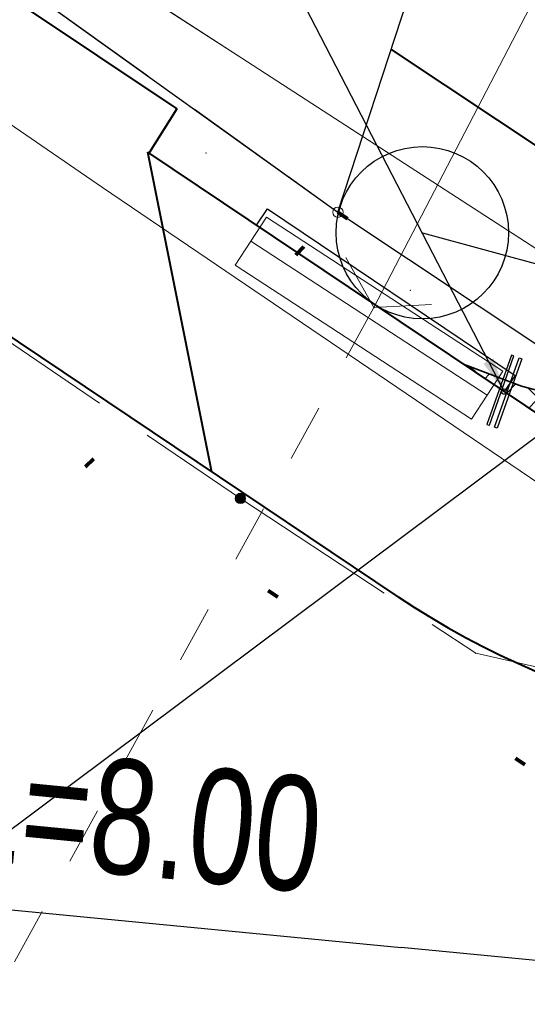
# Model space of a CAD drawing. Header units: metres. Extents: x 6599594 to 6600699, y 5687867 to 5691114.
# Tile 13 of 256: x 6599828.46 to 6599832.88, y 5688537.11 to 5688545.69. Entities that reach past the tile are written whole.
import ezdxf

# ---------------------------------------------------------------- set-up
doc = ezdxf.new("R2010")
doc.units = ezdxf.units.M
doc.header["$MEASUREMENT"] = 0
for name, pattern in [('1', [0]), ('3_EGBZ', [1.5, 1, -0.5]), ('9', [1, 0, -1]), ('BTO', [0]), ('BUG', [1.5, 1, -0.5]), ('GUK', [2, 1.5, -0.5]), ('GUZ', [1, 0.5, -0.5]), ('L_0_04', [1.5, 1, -0.5]), ('L_0_06', [2, 1.5, -0.5]), ('L_0_7E', [1, 0.5, -0.5])]:
    doc.linetypes.add(name, pattern=pattern)
doc.layers.get('0').update_dxf_attribs({"color": 253, "linetype": 'CONTINUOUS', "lineweight": 13})
for name, color, linetype in [('__gaPionowe', 7, 'CONTINUOUS'), ('IA_armatura śr', 143, 'CONTINUOUS'), ('zzz.gaHSDlugosc', 7, 'CONTINUOUS'), ('zzz.gaHSDodTekst', 7, 'CONTINUOUS'), ('zzz.gaHSKilometraz', 7, 'CONTINUOUS'), ('zzz.gaHSNazwa', 7, 'CONTINUOUS'), ('zzz.gaHSOpis', 7, 'CONTINUOUS'), ('zzz.gaHSStan', 7, 'CONTINUOUS')]:
    doc.layers.add(name, color=color, linetype=linetype)
for name, color, linetype, lineweight in [('_dren', 30, '3_EGBZ', 40), ('_kd', 14, 'CONTINUOUS', 30), ('_kolor ścieżka @ 1', 10, '1', 0), ('_linie', 7, 'BUG', 5), ('_linie czasowe drogi', 214, '9', 80), ('_obrzeze', 10, 'BUG', 35), ('_podział mój', 201, 'BTO', 40), ('_wg odrębnego opracowania', 200, 'BTO', 40), ('Dzialki', 130, '1', 30), ('GES_Rzedna', 7, 'CONTINUOUS', 18), ('Kontury', 252, 'GUK', 9), ('OT_Budowle', 7, 'CONTINUOUS', 0), ('OT_Komunikacja', 7, 'CONTINUOUS', 0), ('OT_ZagospodarowanieTerenu', 7, 'CONTINUOUS', 0), ('pkt_sztuczny_i_naturalny', 7, 'CONTINUOUS', 5), ('Punkty', 7, 'CONTINUOUS', 9), ('Uzytki', 252, 'GUZ', 9), ('zzz.gaHSTrasa', 4, 'CONTINUOUS', 5)]:
    doc.layers.add(name, color=color, linetype=linetype, lineweight=lineweight)
doc.styles.add('GA4-HS-TEXT', font='ARIALN.TTF', dxfattribs={"width": 0.9})
doc.styles.get("Standard").update_dxf_attribs({"font": 'ARIALN.TTF', "width": 0.75, "height": 1.2})
doc.linetypes.add('L_0_29_SHX', pattern='A,0,-0.25,-0.5,-0.5,-0.5,-0.5,-0.5,-0.5,-0.5,-0.5,[7,Mapa Kielchinów 07-08-2022.shx,S=0.05,R=0,X=0,Y=0],-0.5,[8,Mapa Kielchinów 07-08-2022.shx,S=0.05,R=0,X=0,Y=0],-0.25', length=5)
doc.dimstyles.new('GA-LEADER', dxfattribs={"dimtxt": 1, "dimasz": 1, "dimexe": 1, "dimexo": 1, "dimgap": 1, "dimtad": 1, "dimtxsty": 'Standard', "dimcen": 1, "dimadec": 0, "dimazin": 0, "dimtfac": 1, "dimtmove": 0, "dimatfit": 3, "dimfxl": 1, "dimarcsym": 0})

# ---------------------------------------------------------------- blocks, each defined once
blk = doc.blocks.new('L_0_02_1')
at = {"color": 0}
blk.add_point((0, 0), dxfattribs=at)
blk = doc.blocks.new('L_0_02_2')
at = {"color": 0}
blk.add_point((0, 0), dxfattribs=at)
blk = doc.blocks.new('L_0_29_1')
at = {"color": 0, "linetype": 'Continuous', "lineweight": 13, "flags": 128}
blk.add_lwpolyline([(0, -0.5), (0, 0.5)], dxfattribs=at)
blk = doc.blocks.new('L_0_29_2')
at = {"color": 0, "linetype": 'Continuous', "lineweight": 13, "flags": 128}
blk.add_lwpolyline([(0, 0.5), (0, -0.5)], dxfattribs=at)
blk = doc.blocks.new('L_0_7E_1')
at = {"color": 0, "linetype": 'Continuous', "lineweight": 13, "flags": 128}
for points in [[(0, 0), (-0.53, 0.85)], [(0, 0), (-0.53, -0.85)]]:
    blk.add_lwpolyline(points, dxfattribs=at)
blk = doc.blocks.new('168')
at = {"linetype": 'Continuous', "lineweight": 13}
blk.add_hatch(color=0, dxfattribs=at).paths.add_polyline_path([(0, -0.091, 1), (0, 0.091, 1)])
at = {"color": 0, "linetype": 'Continuous', "lineweight": 13}
blk.add_circle((0, 0), 0.0906, dxfattribs=at)
blk = doc.blocks.new('hhh')
at = {"layer": '_podział mój'}
blk.add_line((6599831.6934, 5688545.4278), (6599834.825, 5688543.3428), dxfattribs=at)
blk = doc.blocks.new('gaVSPos')
blk.add_point((0, 0))
blk = doc.blocks.new('gaVSTVcolumn0')
at = {"color": 0, "linetype": 'ByBlock', "lineweight": -2}
for p, q in [((-400, -30), (400, -30)), ((-400, -60), (-400, -30)), ((400, -60), (-400, -60)), ((400, -30), (400, -60))]:
    blk.add_line(p, q, dxfattribs=at)
blk.add_circle((0, 0), 30, dxfattribs=at)
blk = doc.blocks.new('gaVSTVcolumn0R')
at = {"color": 0, "linetype": 'ByBlock', "lineweight": -2}
for p, q in [((400, 60), (-400, 60)), ((-400, 60), (-400, 30)), ((-400, 30), (400, 30)), ((400, 30), (400, 60))]:
    blk.add_line(p, q, dxfattribs=at)
blk = doc.blocks.new('z.ga4.HSL-descLine')
blk.add_line((0, 0), (10, 0))
blk = doc.blocks.new('z.ga4.HSL-desc')
at = {"layer": 'zzz.gaHSDlugosc', "style": 'GA4-HS-TEXT', "width": 0.9}
blk.add_attdef('LENGTH', (6.026, 0.4), '', height=1, dxfattribs=at)
at = {"layer": 'zzz.gaHSDodTekst', "style": 'GA4-HS-TEXT', "width": 0.9, "flags": 1}
blk.add_attdef('ADDTEXT', (0, -2.7437), '', height=1, dxfattribs=at)
at = {"layer": 'zzz.gaHSKilometraz', "style": 'GA4-HS-TEXT', "width": 0.9, "flags": 1}
for tag, p in [('POSITION', (0, -5.6955)), ('ID', (0, -7.1255))]:
    blk.add_attdef(tag, p, '', height=1, dxfattribs=at)
at = {"layer": 'zzz.gaHSNazwa', "style": 'GA4-HS-TEXT', "width": 0.9}
blk.add_attdef('NAME', (0, 0.4), '', height=1, dxfattribs=at)
at = {"layer": 'zzz.gaHSStan', "style": 'GA4-HS-TEXT', "width": 0.9}
blk.add_attdef('STATE', (0, -1.3559), '', height=1, dxfattribs=at)
at = {"layer": 'zzz.gaHSTrasa', "style": 'GA4-HS-TEXT', "width": 0.9, "flags": 1}
blk.add_attdef('ROUTE', (0, -4.2696), '', height=1, dxfattribs=at)

msp = doc.modelspace()

# ---------------------------------------------------------------- hatches: boundary and pattern name
at = {"layer": '_kolor ścieżka @ 1'}
h = msp.add_hatch(dxfattribs=at)
h.set_pattern_fill('ANSI37', color=10, scale=1.8)
h.set_pattern_definition([(45, (0, 0), (-0.159099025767, 0.159099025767), []), (135, (0, 0), (-0.159099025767, -0.159099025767), [])])
edge = h.paths.add_edge_path()
edge.add_line((6599877.1453, 5688659.244), (6599854.615, 5688591.9385))
edge.add_line((6599854.615, 5688591.9385), (6599854.2144, 5688589.3873))
edge.add_line((6599854.2144, 5688589.3873), (6599839.4353, 5688545.2337))
edge.add_arc((6599834.523, 5688547.7482), 5.5185, 246.51509, 332.89309, ccw=False)
edge.add_line((6599832.3239, 5688542.6869), (6599836.9259, 5688539.5944))
edge.add_arc((6599835.8814, 5688546.5287), 7.0125, 278.56618, 339.97941)
edge.add_line((6599842.4701, 5688544.1279), (6599857.3597, 5688588.608))
edge.add_line((6599857.3597, 5688588.608), (6599857.3038, 5688591.5912))
edge.add_line((6599857.3038, 5688591.5912), (6599879.509, 5688657.9255))
edge.add_line((6599879.509, 5688657.9255), (6599879.1935, 5688658.5584))
edge.add_line((6599879.1935, 5688658.5584), (6599877.1453, 5688659.244))
h.paths.add_polyline_path([(6599879.1935, 5688658.5584), (6599879.509, 5688657.9255), (6599881.4136, 5688663.6152), (6599880.7807, 5688663.2998), (6599878.7324, 5688663.9854), (6599877.1453, 5688659.244)])
h.paths.add_polyline_path([(6599938.9266, 5688835.4258), (6599938.6112, 5688836.0586), (6599936.5629, 5688836.7443), (6599878.7324, 5688663.9854), (6599880.7807, 5688663.2998), (6599881.4136, 5688663.6152)])
h.paths.add_polyline_path([(6599974.3648, 5688941.2916), (6599974.0494, 5688941.9245), (6599972.0011, 5688942.6101), (6599936.5629, 5688836.7443), (6599938.6112, 5688836.0586), (6599938.9266, 5688835.4258)])
h.paths.add_polyline_path([(6599974.0494, 5688941.9245), (6599974.3648, 5688941.2916), (6600009.2533, 5689045.5151), (6600008.9379, 5689046.1479), (6600006.8896, 5689046.8336), (6599972.0011, 5688942.6101)])
h.paths.add_polyline_path([(6600008.9379, 5689046.1479), (6600009.2533, 5689045.5151), (6600011.1579, 5689051.2048), (6600010.525, 5689050.8893), (6600008.4768, 5689051.575), (6600006.8896, 5689046.8336)])
edge = h.paths.add_edge_path()
edge.add_arc((6599858.0859, 5688536.6181), 11.693, 162.25078, 169.99675)
edge.add_line((6599846.5707, 5688538.6493), (6599849.825, 5688528.7064))
edge.add_line((6599849.825, 5688528.7064), (6599853.1355, 5688528.7311))
edge.add_line((6599853.1355, 5688528.7311), (6599849.869, 5688538.729))
edge.add_line((6599849.869, 5688538.729), (6599850.8865, 5688541.7684))
edge.add_line((6599850.8865, 5688541.7684), (6599849.9382, 5688542.0859))
edge.add_line((6599849.9382, 5688542.0859), (6599847.8235, 5688542.7938))
edge.add_line((6599847.8235, 5688542.7938), (6599846.9495, 5688540.1828))
edge = h.paths.add_edge_path()
edge.add_arc((6600008.7435, 5689068.123), 7.66, 341.4922, 372.14916)
edge.add_line((6600016.2319, 5689069.7351), (6600014.3719, 5689078.375))
edge.add_arc((6600008.1402, 5689070.5541), 10, 51.45179, 78.26462)
edge.add_line((6600010.1741, 5689080.3451), (6600010.0182, 5689077.5774))
edge.add_arc((6600009.8147, 5689075.0989), 2.4869, 14.59444, 85.30763, ccw=False)
edge.add_line((6600012.2214, 5689075.7255), (6600013.7473, 5689068.6372))
edge.add_line((6600013.7473, 5689068.6372), (6600013.5969, 5689066.9211))
edge.add_line((6600013.5969, 5689066.9211), (6600008.4768, 5689051.575))
edge.add_line((6600008.4768, 5689051.575), (6600010.525, 5689050.8893))
edge.add_line((6600010.525, 5689050.8893), (6600011.1579, 5689051.2048))
edge.add_line((6600011.1579, 5689051.2048), (6600016.0073, 5689065.6915))

# ---------------------------------------------------------------- linework, layer by layer
msp.add_line((6599836.9259, 5688539.5944), (6599829.5761, 5688544.5333))
for p in [(6599830.081, 5688544.527), (6599829.179, 5688544.226), (6599831.23, 5688544.01), (6599831.23, 5688544.01), (6599830.473, 5688543.759), (6599831.861, 5688543.329), (6599831.544, 5688543.18), (6599832.53, 5688542.418), (6599832.43, 5688540.17)]:
    msp.add_point(p)
at = {"layer": '_kd'}
msp.add_line((6599831.9651, 5688543.8315), (6599836.0698, 5688542.7098), dxfattribs=at)
msp.add_circle((6599831.9651, 5688543.8315), 0.75, dxfattribs=at)
at = {"layer": '_linie'}
msp.add_line((6599832.3239, 5688542.6869), (6599836.9259, 5688539.5944), dxfattribs=at)
at = {"layer": '_linie czasowe drogi', "ltscale": 2.5}
msp.add_lwpolyline([(6599831.23, 5688544.01), (6599838.92, 5688538.89), (6599846.6, 5688533.14), (6599853.6622, 5688528.5553), (6599852.222, 5688526.0593), (6599829.0333, 5688541.7924)], close=True, dxfattribs=at)
at = {"layer": '_obrzeze'}
msp.add_arc((6599834.523, 5688547.7482), 5.5185, 246.51509, 332.89309, dxfattribs=at)
at = {"layer": '_podział mój'}
msp.add_line((6599831.6934, 5688545.4278), (6599834.825, 5688543.3428), dxfattribs=at)
at = {"layer": '_wg odrębnego opracowania'}
for p, q in [((6599831.7544, 5688540.66), (6599810.7212, 5688554.794)), ((6599829.8279, 5688544.9098), (6599829.5854, 5688544.5271)), ((6599836.9259, 5688539.5944), (6599829.5761, 5688544.5333)), ((6599830.133, 5688541.7476), (6599829.5761, 5688544.5333))]:
    msp.add_line(p, q, dxfattribs=at)
msp.add_lwpolyline([(6599825.6717, 5688547.6894), (6599829.8279, 5688544.9098)], dxfattribs=at)
msp.add_arc((6599835.7421, 5688546.6276), 7.1773, 236.24747, 279.55404, dxfattribs=at)
at = {"layer": 'Dzialki', "linetype": 'CONTINUOUS'}
for p, q in [((6599831.23, 5688544.01), (6600007.05, 5689081.92)), ((6599823.48, 5688549.57), (6599831.23, 5688544.01)), ((6599831.23, 5688544.01), (6599838.92, 5688538.89))]:
    msp.add_line(p, q, dxfattribs=at)
at = {"layer": 'GES_Rzedna', "linetype": 'Continuous', "flags": 128}
msp.add_lwpolyline([(6599835.4781, 5688545.7925), (6599832.9, 5688545.7925), (6599831.544, 5688543.18)], dxfattribs=at)
at = {"layer": 'IA_armatura śr'}
msp.add_lwpolyline([(6599830.6155, 5688544.0397), (6599832.7735, 5688542.5896), (6599832.6787, 5688542.4485), (6599830.5206, 5688543.8986)], close=True, dxfattribs=at)
at = {"layer": 'Kontury', "flags": 128}
for points in [[(6599823.48, 5688549.57), (6599831.23, 5688544.01)], [(6599831.23, 5688544.01), (6599838.92, 5688538.89)]]:
    msp.add_lwpolyline(points, dxfattribs=at)
at = {"layer": 'OT_Budowle', "linetype": 'CONTINUOUS'}
for p, q in [((6599830.6095, 5688543.9684), (6599832.6665, 5688542.6274)), ((6599830.3365, 5688543.5496), (6599832.3935, 5688542.2086))]:
    msp.add_line(p, q, dxfattribs=at)
at = {"layer": 'OT_Budowle', "linetype": 'L_0_29_SHX'}
msp.add_line((6599830.473, 5688543.759), (6599832.53, 5688542.418), dxfattribs=at)
at = {"layer": 'OT_Komunikacja', "linetype": 'L_0_06', "flags": 128}
msp.add_lwpolyline([(6599830.381, 5688541.518), (6599832.43, 5688540.17), (6599834.033, 5688539.809), (6599835.899, 5688539.769), (6599838.229, 5688540.283), (6599839.801, 5688541.378), (6599840.957, 5688542.642), (6599841.946, 5688544.233), (6599842.981, 5688546.463), (6599844.54, 5688549.766), (6599847.802, 5688558.674), (6599859.216, 5688593.004), (6599869.316, 5688623.313), (6599880.054, 5688655.461), (6599887.112, 5688676.928), (6599898.514, 5688710.594), (6599908.271, 5688739.608), (6599919.396, 5688772.84), (6599928.325, 5688799.898), (6599938.811, 5688831.006), (6599950.421, 5688865.376), (6599958.497, 5688888.961), (6599970.528, 5688925.428), (6599978.861, 5688950.606), (6599989.609, 5688982.858), (6599998.618, 5689010.071), (6600012.734, 5689051.823), (6600018.489, 5689069.467), (6600021.036, 5689068.575), (6600023.247, 5689067.867), (6600017.518, 5689050.601), (6600003.368, 5689008.782), (6599994.356, 5688981.577), (6599983.462, 5688948.919), (6599975.108, 5688923.722), (6599962.816, 5688887.686), (6599954.794, 5688863.779), (6599943.493, 5688829.895), (6599932.87, 5688798.349), (6599924.066, 5688771.694), (6599912.638, 5688737.742), (6599903.06, 5688709.048), (6599891.75, 5688675.233), (6599884.693, 5688654.154), (6599873.725, 5688621.618), (6599863.845, 5688591.383), (6599852.386, 5688557.182), (6599849.157, 5688547.782), (6599847.243, 5688541.845), (6599846.552, 5688538.332), (6599846.448, 5688536.11), (6599846.752, 5688533.656), (6599847.53, 5688531.899), (6599849.014, 5688530.028), (6599851.005, 5688527.601), (6599864.999, 5688518.208), (6599870.235, 5688514.64), (6599868.13, 5688511.801), (6599866.941, 5688509.679), (6599847.255, 5688522.615), (6599839.453, 5688528.171), (6599826.779, 5688536.641), (6599806.085, 5688550.355), (6599808.095, 5688552.987), (6599809.805, 5688555.463)], close=True, dxfattribs=at)
at = {"layer": 'OT_Komunikacja', "linetype": 'Continuous', "flags": 128}
msp.add_lwpolyline([(6599878.981, 5688655.683), (6599868.448, 5688623.589), (6599858.77, 5688594.448), (6599845.538, 5688556.17), (6599844.546, 5688552.025), (6599842.476, 5688546.32), (6599839.493, 5688542.384), (6599837.595, 5688541.227), (6599835.97, 5688540.678), (6599834.282, 5688540.762), (6599829.179, 5688544.226), (6599826.356, 5688546.16), (6599826.955, 5688547.581), (6599834.1, 5688542.95), (6599836.006, 5688543.043), (6599837.389, 5688543.914), (6599839.562, 5688546.82), (6599841.947, 5688552.874), (6599842.964, 5688557.031), (6599856.478, 5688595.014), (6599858.376, 5688600.174), (6599866.536, 5688624.141), (6599877.057, 5688656.065)], dxfattribs=at)
at = {"layer": 'OT_Komunikacja', "linetype": 'L_0_7E', "flags": 128}
msp.add_lwpolyline([(6599831.544, 5688543.18), (6599826.521, 5688534.037)], dxfattribs=at)
at = {"layer": 'OT_ZagospodarowanieTerenu', "linetype": 'L_0_04', "flags": 128}
msp.add_lwpolyline([(6599826.955, 5688547.581), (6599838.105, 5688583.514), (6599858.376, 5688600.174), (6599856.478, 5688595.014), (6599842.964, 5688557.031), (6599841.947, 5688552.874), (6599839.562, 5688546.82), (6599837.389, 5688543.914), (6599836.006, 5688543.043), (6599834.1, 5688542.95)], close=True, dxfattribs=at)
at = {"layer": 'pkt_sztuczny_i_naturalny'}
msp.add_point((6599830.381, 5688541.518), dxfattribs=at)
at = {"layer": 'Punkty'}
msp.add_circle((6599831.23, 5688544.01), 0.045, dxfattribs=at)
at = {"layer": 'Uzytki', "flags": 128}
for points in [[(6599823.48, 5688549.57), (6599831.23, 5688544.01)], [(6599831.23, 5688544.01), (6599838.92, 5688538.89)]]:
    msp.add_lwpolyline(points, dxfattribs=at)

# ---------------------------------------------------------------- block references
at = {"layer": '__gaPionowe', "xscale": 0.0008, "yscale": 0.0008, "rotation": 70.46334506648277}
for name in ['gaVSTVcolumn0R', 'gaVSTVcolumn0']:
    msp.add_blockref(name, (6599832.6787, 5688542.4485), dxfattribs=at)
at = {"layer": '__gaPionowe', "rotation": 70.46334506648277}
msp.add_blockref('gaVSPos', (6599832.6787, 5688542.4485), dxfattribs=at)
at = {"layer": '_dren'}
msp.add_blockref('hhh', (0, 0), dxfattribs=at)
at = {"layer": 'Dzialki', "linetype": 'Continuous', "xscale": 0.5, "yscale": 0.5, "zscale": 0.5}
for name, rotation in [('L_0_02_1', 71.9), ('L_0_02_2', 144.34), ('L_0_02_1', 326.34)]:
    msp.add_blockref(name, (6599831.23, 5688544.01), dxfattribs=dict(at, rotation=rotation))
at = {"layer": 'OT_Budowle', "linetype": 'Continuous', "xscale": 0.5, "yscale": 0.5, "zscale": 0.5}
for name, p, rotation in [('L_0_29_1', (6599830.473, 5688543.759), 326.9), ('L_0_29_2', (6599832.53, 5688542.418), 146.9)]:
    msp.add_blockref(name, p, dxfattribs=dict(at, rotation=rotation))
at = {"layer": 'OT_Komunikacja', "linetype": 'Continuous', "xscale": 0.5, "yscale": 0.5, "zscale": 0.5, "rotation": 241.22}
msp.add_blockref('L_0_7E_1', (6599831.544, 5688543.18), dxfattribs=at)
at = {"layer": 'pkt_sztuczny_i_naturalny', "linetype": 'Continuous', "xscale": 0.5, "yscale": 0.5, "zscale": 0.5}
msp.add_blockref('168', (6599830.381, 5688541.518), dxfattribs=at)
at = {"layer": 'zzz.gaHSOpis', "rotation": 354.4587952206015}
msp.add_blockref('z.ga4.HSL-desc', (6599821.8287, 5688538.5722), dxfattribs=at).add_auto_attribs({'STATE': 'prj', 'LENGTH': 'L=8.00', 'NAME': 'P-12'})
msp.add_blockref('z.ga4.HSL-descLine', (6599821.8287, 5688538.5722), dxfattribs=at)

# ---------------------------------------------------------------- leaders
at = {"layer": '__gaPionowe'}
for points in [[(6599832.6787, 5688542.4485), (6599824.6903, 5688557.9126), (6599826.4871, 5688563.0463)], [(6599833.7209, 5688542.6249), (6599818.8935, 5688531.5383), (6599818.2262, 5688531.8463)]]:
    msp.add_leader(points, dimstyle='GA-LEADER', override={"dimasz": 0.3}, dxfattribs=at)
at = {"layer": 'zzz.gaHSOpis'}
msp.add_leader([(6599836.6644, 5688537.5697), (6599834.3953, 5688537.3531), (6599831.782, 5688537.6066)], dimstyle='GA-LEADER', override={"dimasz": 0.3}, dxfattribs=at)

doc.saveas('drawing.dxf')
